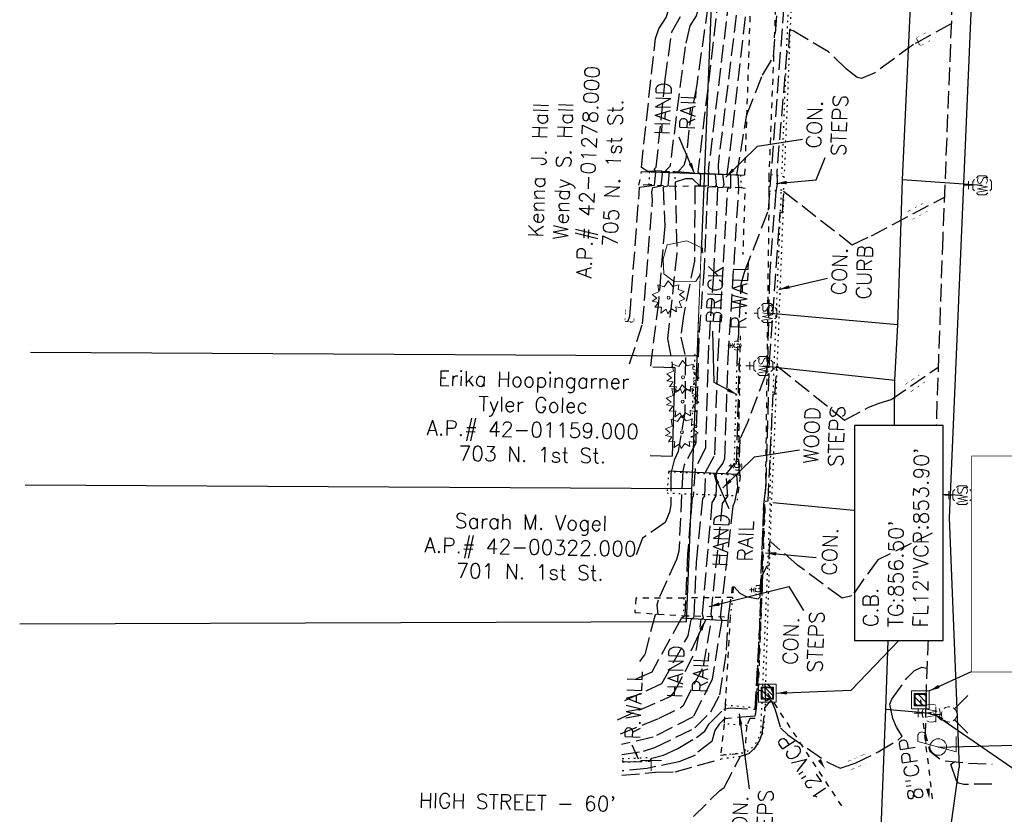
# Model space of a CAD drawing. Extents: x 4660 to 2292870, y 4748 to 270056.
# Tile 5 of 9: x 2292535 to 2292719, y 269113 to 269262. Entities that reach past the tile are written whole.
import ezdxf
from ezdxf.enums import TextEntityAlignment as Align

# ---------------------------------------------------------------- set-up
doc = ezdxf.new("R2010")
doc.units = 0
doc.header["$LTSCALE"] = 20
doc.header["$MEASUREMENT"] = 0
doc.set_wipeout_variables(frame=1)
for name, pattern in [('elecex', [0]), ('gasex', [0]), ('OhDOT_USTN1', [0.055, 0.014, -0.041]), ('OhDOT_USTN2', [0.11, 0.069, -0.041]), ('OhDOT_USTN3', [0.22, 0.165, -0.055]), ('OhDOT_USTN5', [0.11, 0.055, -0.055]), ('REDO_Drainage01', [1.6, 0.85, -0.75]), ('rowex', [0]), ('waterex', [0])]:
    doc.linetypes.add(name, pattern=pattern)
for name, color, linetype in [('BD_X_Porch_or_Deck', 7, 'Continuous'), ('DR_X_Cells', 151, 'OhDOT_USTN2'), ('DR_X_Storm_Sewer', 151, 'OhDOT_USTN5'), ('DR_X_Text', 7, 'Continuous'), ('DV_X_Property_Line', 7, 'Continuous'), ('PV_X_Curb', 120, 'OhDOT_USTN1'), ('PV_X_Driveway', 7, 'OhDOT_USTN5'), ('PV_X_EOP', 7, 'OhDOT_USTN3'), ('PV_X_Steps', 120, 'OhDOT_USTN1'), ('PV_X_Text', 7, 'Continuous'), ('PV_X_Walk', 120, 'OhDOT_USTN5'), ('RC_X_Misc', 11, 'Continuous'), ('RD_X_Cells', 7, 'Continuous'), ('RD_X_Misc_Items', 1, 'OhDOT_USTN3'), ('RD_X_Text', 7, 'Continuous'), ('RD_X_Wall', 120, 'OhDOT_USTN1'), ('RW_X_Fee_RW', 6, 'rowex'), ('SN_X_Public', 3, 'Continuous'), ('SV_X_Text', 7, 'Continuous'), ('UT_X_Electric', 1, 'elecex'), ('UT_X_Electric_Cells', 1, 'Continuous'), ('UT_X_Gas', 2, 'gasex'), ('UT_X_Gas_Cells', 2, 'Continuous'), ('UT_X_Misc_Cells', 7, 'Continuous'), ('UT_X_Water', 133, 'waterex'), ('UT_X_Water_Cells', 133, 'Continuous'), ('VG_X_Cells', 3, 'Continuous'), ('VG_X_Flower_Bed', 3, 'OhDOT_USTN1')]:
    doc.layers.add(name, color=color, linetype=linetype)
for name, color, linetype, transparency in [('DT_X_Contour_Major', 132, 'OhDOT_USTN3', 0.5), ('DT_X_Contour_Minor', 136, 'OhDOT_USTN3', 0.5), ('DT_X_User_Label_current', 6, 'Continuous', 0.5)]:
    doc.layers.add(name, color=color, linetype=linetype, transparency=transparency)
doc.styles.add('SHR', font='SIMPLEX', dxfattribs={"height": 0.75})
doc.styles.get("Standard").update_dxf_attribs({"font": 'arial.ttf'})
doc.dimstyles.get("Standard").update_dxf_attribs({"dimtxt": 0.18, "dimasz": 0.18, "dimexe": 0.18, "dimexo": 0.0625, "dimgap": 0.09, "dimtad": 0, "dimtih": 1, "dimtoh": 1, "dimdec": 4, "dimzin": 0, "dimdsep": 46, "dimtxsty": 'Standard', "dimcen": 0.09, "dimadec": 0, "dimazin": 0, "dimtfac": 1, "dimtdec": 4, "dimtofl": 0, "dimtmove": 0, "dimatfit": 3, "dimfxl": 1, "dimtolj": 1, "dimtzin": 0, "dimarcsym": 0})

# ---------------------------------------------------------------- blocks, each defined once
blk = doc.blocks.new('CB22B-X')
at = {"layer": 'Defpoints', "color": 20, "linetype": 'REDO_Drainage01', "lineweight": 0}
blk.add_lwpolyline([(-1, 1), (1, 1), (1, -1), (-1, -1), (-1, 1)], close=True, dxfattribs=at)
at = {"layer": 'DR_X_Cells', "color": 151, "linetype": 'Continuous', "lineweight": 0}
for p, q in [((-1.15, -0.61), (0.61, 1.15)), ((-1.15, 0.52), (-0.52, 1.15)), ((-0.55, -1.15), (1.15, 0.55)), ((0.58, -1.15), (1.15, -0.58))]:
    blk.add_line(p, q, dxfattribs=at)
at = {"layer": 'DR_X_Cells', "color": 151, "linetype": 'REDO_Drainage01', "lineweight": 0}
blk.add_lwpolyline([(-1.67, 1.67), (1.67, 1.67), (1.67, -1.67), (-1.67, -1.67), (-1.67, 1.67)], close=True, dxfattribs=at)
at = {"layer": 'DR_X_Cells', "color": 151, "linetype": 'Continuous', "lineweight": 0, "flags": 128}
blk.add_lwpolyline([(-1.15, 1.15), (1.15, 1.15), (1.15, -1.15), (-1.15, -1.15), (-1.15, 1.15)], close=True, dxfattribs=at)
blk = doc.blocks.new('CBS_CATCH BASIN RECTANGLE')
blk.add_blockref('CB22B-X', (0, 0))
blk = doc.blocks.new('FH')
at = {"layer": 'UT_X_Water_Cells', "color": 133, "linetype": 'Continuous', "lineweight": 0}
for p, q in [((0.0599, 0.1032), (-0.0601, 0.1032)), ((-0.0001, 0.0602), (-0.0001, 0.1462)), ((-0.0423, -0.0424), (-0.1463, -0.1463)), ((0.0423, -0.0424), (0.1462, -0.1463))]:
    blk.add_line(p, q, dxfattribs=at)
for start, end in [(140.02099, 184.06293), (68.13946, 112.03798), (356.01648, 39.98885), (211.87877, 255.84793), (283.82389, 329.90967)]:
    blk.add_arc((0, 0), 0.06, start, end, dxfattribs=at)
blk = doc.blocks.new('FH_FIRE HYDRANT')
at = {"xscale": 12, "yscale": 12, "zscale": 12}
blk.add_blockref('FH', (0, 0), dxfattribs=at)
blk = doc.blocks.new('GV')
at = {"layer": 'UT_X_Gas_Cells', "color": 2, "linetype": 'Continuous', "lineweight": 0}
for p, q in [((0.032, 0.102), (-0.032, 0.102)), ((0, 0.07), (0, 0.134))]:
    blk.add_line(p, q, dxfattribs=at)
at = {"layer": 'UT_X_Gas_Cells', "color": 2, "linetype": 'Continuous', "lineweight": 0, "flags": 128}
blk.add_lwpolyline([(0.027, 0.027), (0.026, 0.031), (0.024, 0.034), (0.02, 0.038), (0.015, 0.042), (0.012, 0.044), (0.009, 0.044), (0.005, 0.045), (-0.004, 0.045), (-0.007, 0.044), (-0.01, 0.044), (-0.012, 0.042), (-0.018, 0.038), (-0.022, 0.033), (-0.024, 0.027), (-0.025, 0.019), (-0.027, 0.008), (-0.027, -0.007), (-0.026, -0.019), (-0.023, -0.028), (-0.019, -0.036), (-0.015, -0.039), (-0.011, -0.042), (-0.003, -0.045), (0.005, -0.045), (0.012, -0.044), (0.015, -0.042), (0.018, -0.041), (0.021, -0.038), (0.024, -0.034), (0.027, -0.027), (0.027, -0.01), (0.012, -0.01)], dxfattribs=at)
at = {"layer": 'UT_X_Gas_Cells', "color": 2, "linetype": 'Continuous', "lineweight": 0, "extrusion": (0, 0, -1)}
blk.add_arc((0, 0), 0.07, 330.0184, 29.9816, dxfattribs=at)
at = {"layer": 'UT_X_Gas_Cells', "color": 2, "linetype": 'Continuous', "lineweight": 0}
for start, end in [(60.0184, 120.0157), (330.0184, 29.9816), (239.9843, 299.9816)]:
    blk.add_arc((0, 0), 0.07, start, end, dxfattribs=at)
blk = doc.blocks.new('GVALVE_GAS VALVE')
at = {"xscale": 12, "yscale": 12, "zscale": 12}
blk.add_blockref('GV', (0, 0), dxfattribs=at)
blk = doc.blocks.new('ROCK')
at = {"layer": 'RD_X_Cells', "color": 120, "linetype": 'Continuous', "lineweight": 0, "flags": 128}
blk.add_lwpolyline([(-0.1527, -0.0966), (-0.1565, 0.0684), (-0.094, 0.1522), (0.0235, 0.1584), (0.1335, 0.1259), (0.1635, -0.0266), (0.1072, -0.1503), (-0.0565, -0.1566), (-0.1527, -0.0966)], dxfattribs=at)
blk = doc.blocks.new('SGN1P')
at = {"layer": 'SN_X_Public', "color": 3, "linetype": 'Continuous', "lineweight": 0}
for p, q in [((0, 0.08), (0, -0.08)), ((0, 0), (-0.08, 0))]:
    blk.add_line(p, q, dxfattribs=at)
blk = doc.blocks.new('SIGNPB_PUBLIC SIGN')
at = {"xscale": 12, "yscale": 12, "zscale": 12}
blk.add_blockref('SGN1P', (0, 0), dxfattribs=at)
blk = doc.blocks.new('WSS')
at = {"layer": 'UT_X_Water_Cells', "color": 133, "linetype": 'Continuous', "lineweight": 0}
for p, q in [((0.0318, 0.1058), (-0.0319, 0.1058)), ((0, 0.0741), (0, 0.1376)), ((0.0202, 0.0083), (0.0553, -0.0101))]:
    blk.add_line(p, q, dxfattribs=at)
at = {"layer": 'UT_X_Water_Cells', "color": 133, "linetype": 'Continuous', "lineweight": 0, "flags": 128}
for points in [[(-0.0588, 0.0448), (-0.0741, 0.0297), (-0.0741, -0.0296), (-0.059, -0.0447)], [(-0.0554, 0.0355), (-0.0413, -0.0408), (-0.0272, 0.0355), (-0.013, -0.0408), (0.0013, 0.0355)], [(0.0448, 0.0588), (0.0296, 0.0741), (-0.0297, 0.0741), (-0.0448, 0.059)], [(0.0588, -0.0447), (0.074, -0.0296), (0.074, 0.0297), (0.0588, 0.0448)], [(-0.045, -0.0587), (-0.0297, -0.074), (0.0296, -0.074), (0.0448, -0.0588)]]:
    blk.add_lwpolyline(points, dxfattribs=at)
at = {"layer": 'UT_X_Water_Cells', "color": 133, "linetype": 'Continuous', "lineweight": 0, "extrusion": (0, 0, -1)}
for centre, radius, start, end in [((-0.0277, 0.0195), 0.0135, 303.63245, 53.74127), ((-0.0388, -0.0047), 0.04, 61.34633, 118.65367), ((-0.0372, -0.0091), 0.0316, 235.60372, 316.33053), ((-0.0438, -0.0225), 0.017, 132.06416, 228.51167)]:
    blk.add_arc(centre, radius, start, end, dxfattribs=at)
blk = doc.blocks.new('WGV')
at = {"layer": 'UT_X_Water_Cells', "color": 133, "linetype": 'Continuous', "lineweight": 0}
for p, q in [((0.0318, 0.1018), (-0.0318, 0.1018)), ((0, 0.07), (0, 0.1336))]:
    blk.add_line(p, q, dxfattribs=at)
at = {"layer": 'UT_X_Water_Cells', "color": 133, "linetype": 'Continuous', "lineweight": 0, "flags": 128}
blk.add_lwpolyline([(-0.0318, 0.041), (-0.0159, -0.0452), (0, 0.041), (0.016, -0.0452), (0.0318, 0.041)], dxfattribs=at)
at = {"layer": 'UT_X_Water_Cells', "color": 133, "linetype": 'Continuous', "lineweight": 0, "extrusion": (0, 0, -1)}
blk.add_arc((0, 0.0001), 0.07, 330.01836, 29.98164, dxfattribs=at)
at = {"layer": 'UT_X_Water_Cells', "color": 133, "linetype": 'Continuous', "lineweight": 0}
for start, end in [(60.01836, 120.01574), (330.01836, 29.98164), (239.98426, 299.98164)]:
    blk.add_arc((0, 0.0001), 0.07, start, end, dxfattribs=at)
blk = doc.blocks.new('PLP')
at = {"layer": 'UT_X_Misc_Cells', "color": 1, "linetype": 'Continuous', "lineweight": 0}
for p, q in [((0.0428, 0.16), (0.0853, 0.16)), ((0.0257, 0.0963), (0.0853, 0.0963))]:
    blk.add_line(p, q, dxfattribs=at)
at = {"layer": 'UT_X_Misc_Cells', "color": 1, "linetype": 'Continuous', "lineweight": 0, "flags": 128}
blk.add_lwpolyline([(0.0428, 0.16), (-0.0375, -0.14), (0.0825, -0.14)], dxfattribs=at)
at = {"layer": 'UT_X_Misc_Cells', "color": 1, "linetype": 'Continuous', "lineweight": 0}
blk.add_circle((0, 0), 0.065, dxfattribs=at)
at = {"layer": 'UT_X_Misc_Cells', "color": 1, "linetype": 'Continuous', "lineweight": 0, "extrusion": (0, 0, -1)}
blk.add_arc((-0.086, 0.1281), 0.0319, 88.8767, 271.1233, dxfattribs=at)
blk = doc.blocks.new('SHRUB')
at = {"layer": 'VG_X_Cells', "color": 3, "linetype": 'Continuous', "lineweight": 0, "flags": 128}
blk.add_lwpolyline([(-0.0042, 0.0905), (0.026, 0.1273), (0.0467, 0.0746), (0.1013, 0.0836), (0.0844, 0.033), (0.1317, 0.0032), (0.0888, -0.0335), (0.1013, -0.0792), (0.0637, -0.0757), (0.0474, -0.1214), (0.026, -0.0868), (-0.0079, -0.1277), (-0.0293, -0.0833), (-0.0803, -0.1048), (-0.0707, -0.0578), (-0.1113, -0.0619), (-0.0877, -0.0224), (-0.1261, 0.006), (-0.0892, 0.0192), (-0.1195, 0.0593), (-0.0729, 0.0538), (-0.0744, 0.1057), (-0.0367, 0.0773), (-0.0264, 0.1266), (-0.0042, 0.0905)], dxfattribs=at)
at = {"layer": 'VG_X_Cells', "color": 3, "linetype": 'Continuous', "lineweight": 0}
blk.add_circle((0, 0), 0.0115, dxfattribs=at)
blk = doc.blocks.new('BUSH')
at = {"xscale": 12, "yscale": 12, "zscale": 12}
blk.add_blockref('SHRUB', (0, 0), dxfattribs=at)

msp = doc.modelspace()

# ---------------------------------------------------------------- linework, layer by layer
at = {"layer": 'BD_X_Porch_or_Deck'}
for p, q in [((2292653.35, 269197.11), (2292657.47, 269196.99)), ((2292652.88, 269180.48), (2292657.01, 269180.37))]:
    msp.add_line(p, q, dxfattribs=at)
at = {"layer": 'BD_X_Porch_or_Deck', "flags": 128}
msp.add_lwpolyline([(2292657.47, 269196.99), (2292657.01, 269180.37)], dxfattribs=at)
at = {"layer": 'DR_X_Storm_Sewer'}
msp.add_line((2292703.52, 269134.71), (2292705.86, 269115.1), dxfattribs=at)
at = {"layer": 'DR_X_Text'}
msp.add_lwpolyline([(2292713.11, 269140.01), (2292729.77, 269140.01), (2292729.77, 269180.33), (2292713.11, 269180.33)], close=True, dxfattribs=at)
for points in [[(2292685.66, 269121.75, 0, 0.667, 0), (2292684.59, 269123.44, 0, 0, -0.041595), (2292683.65, 269125.21, 0, 0, 0.125362), (2292682.43, 269126.81, 0, 0, -0.167832), (2292681.36, 269128.49, 0, 0, 0.167832), (2292680.28, 269130.18, 0, 0, 0.167832)], [(2292705.22, 269116.09, 0, 0.667, 0), (2292704.91, 269118.06, 0, 0, -0.041595), (2292704.76, 269120.07, 0, 0, 0.125362), (2292704.29, 269122.02, 0, 0, -0.167832), (2292703.98, 269123.99, 0, 0, 0.167832), (2292703.67, 269125.97, 0, 0, -0.167832), (2292703.36, 269127.94, 0, 0, -0.167832)]]:
    msp.add_lwpolyline(points, format="xyseb", dxfattribs=at)
at = {"layer": 'DT_X_Contour_Minor', "elevation": 857}
msp.add_lwpolyline([(2292675.36, 269137.22), (2292675.98, 269135.69), (2292675.76, 269134.94), (2292674.5, 269134.46), (2292674.43, 269137.73), (2292674.86, 269137.66), (2292675.36, 269137.22)], close=True, dxfattribs=at)
msp.add_lwpolyline([(2292716.93, 269118.92), (2292711.64, 269118.83), (2292710.69, 269119.1), (2292710.21, 269119.68), (2292709.22, 269122.64), (2292709.9, 269123.09)], dxfattribs=at)
at = {"layer": 'DV_X_Property_Line'}
for p, q in [((2292661.67, 269199.13), (2292536.68, 269199.84)), ((2292660.67, 269174.24), (2292535.67, 269174.94))]:
    msp.add_line(p, q, dxfattribs=at)
at = {"layer": 'PV_X_Curb', "flags": 128}
for points in [[(2292681.58, 269334.55), (2292679.22, 269277.71), (2292677.5, 269233.35)], [(2292682.06, 269334.11), (2292679.8, 269277.42), (2292677.98, 269233.28)], [(2292670.79, 269124.2), (2292666.11, 269123.6)]]:
    msp.add_lwpolyline(points, dxfattribs=at)
for points in [[(2292677.38, 269229.88), (2292675.39, 269180.73), (2292675.27, 269169.78), (2292673.87, 269136.33), (2292673.58, 269129.94, -0.300282), (2292670.56, 269124.76), (2292666.06, 269124.32)], [(2292677.88, 269229.61), (2292676, 269181), (2292675.49, 269169.83), (2292674.49, 269138.27), (2292674.47, 269136.19), (2292674.48, 269134.36), (2292674.09, 269129.73, -0.242732), (2292670.79, 269124.2)]]:
    msp.add_lwpolyline(points, format="xyb", dxfattribs=at)
at = {"layer": 'PV_X_Driveway'}
msp.add_lwpolyline([(2292674.38, 269170.73), (2292673.1, 269136.57), (2292673.87, 269136.33)], dxfattribs=at)
at = {"layer": 'PV_X_EOP'}
for points in [[(2292716.5, 269445.43), (2292714.18, 269385.4), (2292713.88, 269376.85), (2292711.93, 269324.94), (2292709.85, 269275.21), (2292707.71, 269221.47), (2292705.85, 269168.33), (2292704.51, 269134.7)], [(2292647.54, 269120.56), (2292653.86, 269121.12), (2292657.52, 269121.2), (2292666.11, 269123.6)]]:
    msp.add_lwpolyline(points, dxfattribs=at)
at = {"layer": 'PV_X_EOP', "flags": 128}
msp.add_lwpolyline([(2292704.51, 269134.7), (2292704.44, 269128.38), (2292705.27, 269125.09), (2292707.67, 269123.31), (2292712.12, 269122.88), (2292716.95, 269122.64)], dxfattribs=at)
at = {"layer": 'PV_X_Steps'}
for p, q in [((2292672.67, 269133.13), (2292666.89, 269133.72)), ((2292670.97, 269129.87), (2292666.75, 269130.2))]:
    msp.add_line(p, q, dxfattribs=at)
for points in [[(2292652.71, 269233.71), (2292652.63, 269231.27)], [(2292657.47, 269233.77), (2292657.53, 269230.92)], [(2292662.24, 269233.41), (2292662.25, 269231.01)], [(2292669.81, 269233.08), (2292669.91, 269230.67)], [(2292677.95, 269232.75), (2292675.12, 269233.19), (2292675.13, 269230.05), (2292677.94, 269230.36), (2292677.95, 269232.75)], [(2292669.72, 269176.74), (2292656.31, 269177.43), (2292656.02, 269173.48)], [(2292656.02, 269173.48), (2292669.26, 269172.97)], [(2292659.19, 269153.79), (2292659.08, 269150.48)], [(2292668.32, 269153.91), (2292667.86, 269150.26)]]:
    msp.add_lwpolyline(points, dxfattribs=at)
at = {"layer": 'PV_X_Text'}
for p, q in [((2292672.96, 269238.51), (2292681.41, 269239.82)), ((2292683.97, 269232.16), (2292685.64, 269236.35)), ((2292672.43, 269180.24), (2292680.88, 269181.56)), ((2292678.87, 269155.96), (2292681.61, 269151.48))]:
    msp.add_line(p, q, dxfattribs=at)
at = {"layer": 'PV_X_Walk'}
for points in [[(2292681.23, 269379.34), (2292679.28, 269339.11), (2292678.96, 269335.03), (2292677.95, 269303.27), (2292676.86, 269277.48), (2292675.12, 269233.19), (2292675.13, 269230.05), (2292674.46, 269174.25), (2292674.1, 269171.29), (2292673.47, 269152.19), (2292672.67, 269133.13), (2292672.52, 269131.18), (2292671.52, 269131.19), (2292670.97, 269129.87), (2292670.56, 269124.76)], [(2292669.72, 269176.74), (2292669.5, 269178.73), (2292669.63, 269197.71), (2292670.69, 269230.54), (2292669.91, 269230.67), (2292662.25, 269231.01), (2292657.53, 269230.92), (2292652.63, 269231.27), (2292650.76, 269231.18), (2292651.21, 269233.72), (2292652.71, 269233.71), (2292657.47, 269233.77), (2292662.24, 269233.41), (2292669.81, 269233.08), (2292670.57, 269233.15), (2292670.62, 269233.16), (2292672.09, 269276.73)], [(2292669.72, 269176.74), (2292669.04, 269171.23), (2292668.32, 269153.91), (2292659.19, 269153.79), (2292650.18, 269153.76), (2292649.97, 269151.07), (2292659.08, 269150.48), (2292667.86, 269150.26), (2292666.89, 269133.72), (2292666.75, 269130.2), (2292666.06, 269124.32)], [(2292666.06, 269124.32), (2292670.56, 269124.76)]]:
    msp.add_lwpolyline(points, dxfattribs=at)
at = {"layer": 'RC_X_Misc'}
for p, q in [((2292651.21, 269233.72), (2292669.14, 269233.14)), ((2292669.36, 269176.97), (2292656.34, 269177.56)), ((2292667.25, 269149.54), (2292658.65, 269150.01))]:
    msp.add_line(p, q, dxfattribs=at)
at = {"layer": 'RD_X_Wall', "flags": 128}
for points in [[(2292669.08, 269197.53), (2292668.59, 269179.01)], [(2292669.73, 269197.51), (2292669.24, 269178.99)], [(2292647.62, 269123.68), (2292652.97, 269123.92)], [(2292647.65, 269123.04), (2292653, 269123.27)]]:
    msp.add_lwpolyline(points, dxfattribs=at)
at = {"layer": 'RW_X_Fee_RW'}
for q in [(2292677.29, 269584.07), (2292534.66, 269148.9)]:
    msp.add_line((2292659.66, 269149.34), q, dxfattribs=at)
at = {"layer": 'UT_X_Electric'}
msp.add_line((2292706.88, 269125.86), (2292846.33, 269129.04), dxfattribs=at)
at = {"layer": 'UT_X_Gas'}
for p, q in [((2292730.62, 269675.01), (2292708.93, 269168.85)), ((2292706.35, 269090.28), (2292710.76, 269121.99))]:
    msp.add_line(p, q, dxfattribs=at)
at = {"layer": 'UT_X_Gas', "flags": 128}
msp.add_lwpolyline([(2292708.93, 269168.85), (2292710.76, 269121.99)], dxfattribs=at)
at = {"layer": 'UT_X_Water'}
for p, q in [((2292700.19, 269232.28), (2292715.1, 269231.18)), ((2292699.27, 269205.03), (2292674.8, 269207.2)), ((2292674.07, 269197.31), (2292698.72, 269194.61)), ((2292698.55, 269173.67), (2292711.36, 269173.07)), ((2292698.3, 269169.49), (2292675.84, 269171.61)), ((2292697.06, 269132.97), (2292705.56, 269132.22))]:
    msp.add_line(p, q, dxfattribs=at)
at = {"layer": 'UT_X_Water', "flags": 128}
msp.add_lwpolyline([(2292683.71, 268773.53), (2292683.66, 268782.91), (2292684.08, 268787.13), (2292684.11, 268794.11), (2292685.36, 268841.85), (2292685.95, 268846.35), (2292686.77, 268865.44), (2292686.83, 268866.32), (2292687.86, 268892.27), (2292689.73, 268937.82), (2292689.86, 268941.32), (2292690.01, 268946.54), (2292690.63, 268968.05), (2292691.28, 268983.9), (2292692.86, 269021.18), (2292693.3, 269035.61), (2292694.49, 269060.6), (2292695.08, 269083.38), (2292697.06, 269132.97), (2292698.3, 269169.49), (2292698.55, 269173.67), (2292698.72, 269194.61), (2292699.27, 269205.03), (2292700.19, 269232.28), (2292702.88, 269290.43), (2292704.73, 269331.16), (2292705.48, 269354.85), (2292707.21, 269398.54), (2292707.65, 269410.56), (2292708.73, 269468.23), (2292708.76, 269468.9), (2292709.97, 269496.73), (2292712.75, 269531.9), (2292714.51, 269575.71), (2292714.59, 269576.91), (2292714.37, 269588.21), (2292715.89, 269614.66), (2292715.94, 269623.28), (2292716.28, 269627.6), (2292716.51, 269631.68), (2292718.45, 269673.77)], dxfattribs=at)
at = {"layer": 'VG_X_Flower_Bed', "flags": 128}
msp.add_lwpolyline([(2292661.21, 269199.52), (2292660.5, 269183.3)], dxfattribs=at)

# ---------------------------------------------------------------- block references
at = {"layer": 'DR_X_Cells', "rotation": 90}
for p in [(2292674.84, 269135.95, 856.5), (2292703.52, 269134.71, 856.75)]:
    msp.add_blockref('CBS_CATCH BASIN RECTANGLE', p, dxfattribs=at)
at = {"layer": 'RD_X_Misc_Items', "xscale": 24, "yscale": 24, "zscale": 24, "rotation": 90}
msp.add_blockref('ROCK', (2292659.08, 269216.81, 867.48), dxfattribs=at)
at = {"layer": 'SN_X_Public', "xscale": 2, "yscale": 2, "zscale": 2, "rotation": 90}
msp.add_blockref('SIGNPB_PUBLIC SIGN', (2292653.04, 269123.32, 858.37), dxfattribs=at)
at = {"layer": 'UT_X_Electric_Cells', "xscale": 24, "yscale": 24, "zscale": 24, "rotation": 90}
msp.add_blockref('PLP', (2292706.88, 269125.86), dxfattribs=at)
at = {"layer": 'UT_X_Gas_Cells', "rotation": 90}
for p in [(2292669.05, 269201.1), (2292669.21, 269178.57), (2292673.08, 269155.3, 860.16)]:
    msp.add_blockref('GVALVE_GAS VALVE', p, dxfattribs=at)
at = {"layer": 'UT_X_Water_Cells', "rotation": 90}
for name, p, xscale, yscale, zscale in [('WSS', (2292715.1, 269231.18, 860.77), 24, 24, 24), ('WSS', (2292674.8, 269207.2, 861.52), 24, 24, 24), ('WSS', (2292674.07, 269197.31, 860.75), 24, 24, 24), ('WSS', (2292711.36, 269173.07, 858.45), 24, 24, 24), ('FH_FIRE HYDRANT', (2292708.92, 269131.98, 855.02), 2, 2, 2), ('WGV', (2292705.56, 269132.22, 857.3), 24, 24, 24)]:
    msp.add_blockref(name, p, dxfattribs=dict(at, xscale=xscale, yscale=yscale, zscale=zscale))
at = {"layer": 'VG_X_Cells', "xscale": 2, "yscale": 2, "zscale": 2, "rotation": 90}
for p in [(2292656.3, 269210.09), (2292659.01, 269195.17), (2292658.94, 269190.62), (2292658.8, 269184.86)]:
    msp.add_blockref('BUSH', p, dxfattribs=at)

# ---------------------------------------------------------------- texts
at = {"layer": 'DR_X_Text', "style": 'SHR'}
for s, rotation, p in [('12"VCP', 123.0592, (2292686.47, 269117.07, 857)), ('8"CPP', 99.0638, (2292704.1, 269116.1))]:
    msp.add_text(s, height=2.8, rotation=rotation, dxfattribs=at).set_placement(p)
at = {"layer": 'DR_X_Text', "insert": (2292714.75, 269142.52), "char_height": 2.8, "attachment_point": 1, "rotation": 89.6957, "style": 'SHR'}
msp.add_mtext_dynamic_manual_height_columns('C.B.\\PTG:856.75\'\\PFL8"CPP:855.51\'', width=37.6914, gutter_width=14, heights=[0], dxfattribs=at)
at = {"layer": 'DT_X_User_Label_current', "style": 'SHR'}
for s, rotation, p in [('861', 28.6809, (2292704.7, 269258.91)), ('860', 27.857, (2292703.03, 269226.29)), ('871', 85.6184, (2292649.09, 269207.39)), ('859', 34.5678, (2292702.58, 269194.09)), ('858', 46.5903, (2292694.88, 269160.1)), ('857', 23.061, (2292691.79, 269123.05))]:
    msp.add_text(s, height=1.6, rotation=rotation, dxfattribs=at).set_placement(p, align=Align.MIDDLE_CENTER)
at = {"layer": 'PV_X_Text', "char_height": 2.8, "attachment_point": 2, "rotation": 87.8327, "style": 'SHR'}
for s, insert in [('CON.\\PSTEPS', (2292682.26, 269242.63)), ('CON.\\PCURB', (2292686.95, 269215.1)), ('WOOD\\PSTEPS', (2292681.73, 269184.36)), ('CON.', (2292685.15, 269162.55)), ('CON.\\PSTEPS', (2292677.84, 269145.81)), ('CON.\\PSTEPS', (2292668.29, 269112.36))]:
    msp.add_mtext_dynamic_manual_height_columns(s, width=23.3461, gutter_width=14, heights=[0], dxfattribs=dict(at, insert=insert))
at = {"layer": 'SV_X_Text', "style": 'SHR'}
msp.add_text("HIGH STREET - 60'", height=2.8, rotation=358.947, dxfattribs=at).set_placement((2292609.46, 269114.46))
at = {"layer": 'SV_X_Text', "char_height": 2.8, "attachment_point": 2, "style": 'SHR'}
for s, insert, rotation in [('Kenna J. Hall\\PWendy S. Hall\\PA.P.# 42-01278.000\\P705 N. 1st St.', (2292630.48, 269234.09), 87.6777), ('Erika Hoopingarner\\PTyler Golec\\PA.P.# 42-01159.000\\P703 N. 1st St.', (2292631.04, 269196.09), 358.947), ('Sarah M. Vogel\\PA.P.# 42-00322.000\\P701 N. 1st St.', (2292630.53, 269169.43), 358.947)]:
    msp.add_mtext_dynamic_manual_height_columns(s, width=54.9549, gutter_width=1, heights=[0], dxfattribs=dict(at, insert=insert, rotation=rotation))

# ---------------------------------------------------------------- leaders
at = {"layer": 'DR_X_Text'}
msp.add_leader([(2292676.51, 269135.95), (2292690.53, 269136.54)], dimstyle='Standard', override={"dimscale": 20, "dimtxt": 0.01, "dimasz": 0.1}, dxfattribs=at)
at = {"layer": 'PV_X_Text'}
for points in [[(2292667.02, 269232.68), (2292672.96, 269238.51)], [(2292676.45, 269231.51), (2292683.97, 269232.16)], [(2292677.01, 269211.65), (2292686.11, 269213.78)], [(2292666.49, 269174.42), (2292672.43, 269180.24)], [(2292663.9, 269152.17), (2292678.87, 269155.96)], [(2292669.55, 269132.05), (2292671.44, 269118.05)]]:
    msp.add_leader(points, dimstyle='Standard', override={"dimscale": 20, "dimtxt": 0.01, "dimasz": 0.1}, dxfattribs=at)
at = {"layer": 'RD_X_Text'}
msp.add_leader([(2292669.16, 269191.89), (2292664.86, 269194.2)], dimstyle='Standard', override={"dimscale": 20, "dimtxt": 0.01, "dimasz": 0.1}, dxfattribs=at)
at = {"layer": 'SV_X_Text'}
msp.add_leader([(2292706, 269132.14), (2292734.16, 269112.64)], dimstyle='Standard', override={"dimscale": 20, "dimtxt": 0.01, "dimasz": 0.1}, dxfattribs=at)

# ---------------------------------------------------------------- next in the draw order: texts
at = {"layer": 'RD_X_Text', "char_height": 2.8, "attachment_point": 2, "rotation": 87.8327, "style": 'SHR', "bg_fill": 2}
for s, insert in [('HAND \\PRAIL', (2292653.87, 269245.59, 870)), ('BRICK\\PR.WALL', (2292663.59, 269210.79, -861.24)), ('HAND \\PRAIL', (2292664.7, 269164.69, -0.24)), ('HAND \\PRAIL', (2292656.24, 269140.05, 861.76)), ('\\PR.WALL', (2292643.72, 269133.94, -1726.24))]:
    msp.add_mtext_dynamic_manual_height_columns(s, width=12.4069, gutter_width=14, heights=[0], dxfattribs=dict(at, insert=insert))

# ---------------------------------------------------------------- next in the draw order: wipeouts: each hides what was drawn before it
for points, layer in [([(2292713.11, 269140.01), (2292713.11, 269180.33), (2292729.77, 269180.33), (2292729.77, 269140.01)], 'DR_X_Text'), ([(2292703.58, 269257.38), (2292706.59, 269259.03), (2292705.82, 269260.43), (2292702.81, 269258.79)], 'DT_X_User_Label_current'), ([(2292701.59, 269224.62), (2292705.23, 269226.54), (2292704.48, 269227.96), (2292700.84, 269226.03)], 'DT_X_User_Label_current'), ([(2292649.75, 269205.62), (2292650.02, 269209.04), (2292648.42, 269209.16), (2292648.16, 269205.74)], 'DT_X_User_Label_current'), ([(2292701.37, 269192.29), (2292704.69, 269194.58), (2292703.79, 269195.9), (2292700.46, 269193.61)], 'DT_X_User_Label_current'), ([(2292694.05, 269158.05), (2292696.88, 269161.04), (2292695.72, 269162.14), (2292692.89, 269159.15)], 'DT_X_User_Label_current'), ([(2292690.21, 269121.51), (2292693.99, 269123.12), (2292693.37, 269124.6), (2292689.58, 269122.98)], 'DT_X_User_Label_current')]:
    msp.add_wipeout(points).dxf.layer = layer

# ---------------------------------------------------------------- next in the draw order: linework, layer by layer
at = {"layer": 'DR_X_Storm_Sewer'}
msp.add_line((2292674.84, 269135.95), (2292688.74, 269114.78), dxfattribs=at)
at = {"layer": 'DT_X_Contour_Major'}
for points, elevation in [([(2292649.01, 269197.7), (2292651.44, 269205.2), (2292653.31, 269228.47), (2292653.16, 269229.85), (2292653.36, 269230.77), (2292654.94, 269231.09), (2292655.18, 269233.3), (2292655.04, 269233.79), (2292653.86, 269233.87), (2292653.61, 269234.17), (2292654, 269234.59), (2292655.68, 269251.03), (2292656.92, 269259.93), (2292660.4, 269265.96), (2292660.94, 269278.1), (2292660.88, 269293.09), (2292661.52, 269300.03), (2292660.85, 269305.38), (2292661.44, 269307.79), (2292666.7, 269323.51), (2292668.57, 269336.02), (2292670.36, 269353.74), (2292673.67, 269374.81), (2292674.45, 269381.54)], 870), ([(2292673.73, 269302.37), (2292665.58, 269234.92), (2292665.65, 269233.28), (2292666.44, 269233.25), (2292666.64, 269231.31), (2292666.5, 269230.77), (2292665.51, 269230.7), (2292664.73, 269214.38), (2292663.8, 269201), (2292663.21, 269181.86), (2292661.28, 269178.06), (2292660.95, 269172.9), (2292660.74, 269172.66), (2292659.88, 269162.09), (2292659.38, 269150.46), (2292658.69, 269149.95), (2292653.16, 269139.92), (2292649.48, 269138.25)], 865)]:
    msp.add_lwpolyline(points, dxfattribs=dict(at, elevation=elevation))
at = {"layer": 'DT_X_Contour_Minor'}
for points, elevation in [([(2292676.76, 269383.47), (2292671.12, 269347.08), (2292670.26, 269336.44), (2292666.98, 269314.61), (2292663.83, 269304.77), (2292664.09, 269302.77), (2292663.97, 269299.23), (2292663.06, 269289.5), (2292663, 269277.94), (2292662.66, 269269.66), (2292662.13, 269265.38), (2292661.51, 269262.95), (2292660.28, 269261.05), (2292659.39, 269257.13), (2292656.57, 269234.71), (2292655.75, 269233.89), (2292656.43, 269233.73), (2292656.19, 269231.01), (2292655.3, 269230.79), (2292655.59, 269223.5), (2292654.39, 269209.19), (2292652.89, 269197.25)], 869), ([(2292648.69, 269205.58), (2292649.03, 269206.63), (2292650.88, 269230.84), (2292653.69, 269231.19), (2292653.9, 269233.6), (2292653.39, 269233.82), (2292652.44, 269233.76), (2292651.21, 269234.5), (2292653.84, 269258.7), (2292654.49, 269260.51), (2292655.83, 269262.61), (2292658.6, 269271.26), (2292658.87, 269280.47), (2292658.67, 269299.82)], 871), ([(2292647.3, 269128.3), (2292654.55, 269131.28), (2292658.5, 269133.22), (2292659.11, 269133.71), (2292662.88, 269140.99), (2292664.33, 269149.7), (2292664.55, 269149.91), (2292664.29, 269150.7), (2292666.42, 269171.5), (2292667.4, 269172.91), (2292667.13, 269177.03), (2292668.76, 269178.98), (2292669.05, 269178.97), (2292669.57, 269197.63), (2292669.14, 269197.62), (2292669.94, 269212.68), (2292670.56, 269214.9), (2292675.04, 269226.48), (2292679.5, 269284.39)], 862), ([(2292669.72, 269283.69), (2292663.73, 269233.81), (2292663.93, 269233.34), (2292665.06, 269233.3), (2292665.2, 269231.19), (2292664.99, 269230.84), (2292663.96, 269230.9), (2292663.6, 269230.71), (2292662.96, 269215.66), (2292661.97, 269202.21), (2292661.39, 269182.83), (2292659.26, 269178.75), (2292658.97, 269177.58), (2292658.24, 269162.6), (2292657.79, 269161.02), (2292654.35, 269153.4), (2292654.11, 269152.42), (2292654.31, 269150.79), (2292653.77, 269150.63), (2292651.82, 269143.11), (2292650.88, 269141.9)], 866), ([(2292646.73, 269130.96), (2292656.71, 269135.4), (2292657.37, 269136.13), (2292661.48, 269143.97), (2292662.45, 269149.8), (2292662.83, 269150.09), (2292662.67, 269150.9), (2292664.49, 269171.69), (2292665.25, 269172.92), (2292665.36, 269175.78), (2292665.2, 269176.9), (2292665.4, 269177.55), (2292666.47, 269179.02), (2292666.86, 269179.93), (2292667.47, 269198.73), (2292669.49, 269230.68), (2292669.37, 269233.11), (2292669.11, 269233.15), (2292670.96, 269244.39), (2292673.93, 269251.81), (2292675.97, 269255.25), (2292677.95, 269279.54)], 863), ([(2292664.92, 269273.46), (2292661.58, 269250.01), (2292660.09, 269241.49), (2292659.56, 269236.1), (2292659.15, 269234.89), (2292658.11, 269233.75), (2292662.29, 269233.29), (2292662.25, 269231.01), (2292660.8, 269232.39), (2292659.46, 269232.38), (2292657.56, 269231.76), (2292657.86, 269218.41), (2292656.13, 269202.41), (2292656.98, 269197.58), (2292656.89, 269197.03)], 868), ([(2292665.71, 269266.79), (2292661.79, 269233.71), (2292662.08, 269233.44), (2292663.72, 269233.35), (2292663.73, 269231.05), (2292661.22, 269230.92), (2292661.17, 269216.96), (2292659.08, 269206.71), (2292658.6, 269202.67), (2292659.48, 269198.85), (2292659.37, 269188.6), (2292658.11, 269181.25), (2292657.33, 269179.64), (2292656.74, 269177.11), (2292656.73, 269171.25), (2292656.48, 269169.87), (2292655.69, 269167.96), (2292651.41, 269164.98), (2292650.12, 269161.58)], 867), ([(2292660.98, 269112.85), (2292665.84, 269117.65), (2292666.71, 269118.25), (2292669.79, 269124.12), (2292671.35, 269124.63), (2292672.47, 269125.67), (2292673.3, 269126.92), (2292673.85, 269128.36), (2292674.38, 269133.19), (2292675.55, 269134.63), (2292676.3, 269132.82), (2292677.27, 269129.45), (2292678.65, 269128.16), (2292686.33, 269122.87), (2292688.46, 269121.91), (2292691.31, 269122.82), (2292695.59, 269124.95), (2292699.28, 269127.14), (2292700.09, 269127.92), (2292699.03, 269129.61), (2292698.34, 269131.22), (2292697.78, 269133.88), (2292698.16, 269134.86), (2292700.97, 269138.75), (2292702.42, 269140.23), (2292703.8, 269140.84), (2292704.74, 269140.67)], 857)]:
    msp.add_lwpolyline(points, dxfattribs=dict(at, elevation=elevation))
at = {"layer": 'RD_X_Text'}
msp.add_line((2292664.86, 269194.2), (2292664.6, 269203.8), dxfattribs=at)

# ---------------------------------------------------------------- next in the draw order: leaders
at = {"layer": 'DR_X_Text'}
msp.add_leader([(2292705.19, 269136.38), (2292713.11, 269140.01)], dimstyle='Standard', override={"dimscale": 20, "dimtxt": 0.01, "dimasz": 0.1}, dxfattribs=at)
at = {"layer": 'RD_X_Text'}
for points, override in [([(2292661.19, 269233.4), (2292658.27, 269240.18)], {"dimscale": 20, "dimtxt": 0.01, "dimasz": 0.1}), ([(2292664.71, 269177.18), (2292667.63, 269170.55)], {"dimscale": 20, "dimtxt": 0.01, "dimasz": 0.1}), ([(2292674.49, 269162.25), (2292683.98, 269161.39)], {"dimscale": 20, "dimtxt": 0.01, "dimasz": 0.1}), ([(2292663.21, 269149.62), (2292660.48, 269143.83)], {"dimscale": 20, "dimtxt": 0.01, "dimasz": 0.1}), ([(2292650.68, 269123.6), (2292649.5, 269126.22)], {"dimscale": 20, "dimtxt": 0.01, "dimasz": 0.070388})]:
    msp.add_leader(points, dimstyle='Standard', override=override, dxfattribs=at)

# ---------------------------------------------------------------- next in the draw order: wipeouts: each hides what was drawn before it
msp.add_wipeout([(2292691.15, 269145.82), (2292691.15, 269186.15), (2292707.8, 269186.15), (2292707.8, 269145.82)]).dxf.layer = 'DR_X_Text'

# ---------------------------------------------------------------- next in the draw order: linework, layer by layer
at = {"layer": 'DR_X_Text'}
msp.add_line((2292690.53, 269136.54), (2292699.47, 269145.82), dxfattribs=at)
msp.add_lwpolyline([(2292691.15, 269145.82), (2292707.8, 269145.82), (2292707.8, 269186.15), (2292691.15, 269186.15)], close=True, dxfattribs=at)
at = {"layer": 'DT_X_Contour_Major', "elevation": 860}
msp.add_lwpolyline([(2292647.57, 269124.46), (2292651.6, 269125.09), (2292653.75, 269125.75), (2292661.23, 269129.46), (2292664.25, 269132.48), (2292665.91, 269135.66), (2292667.19, 269144.01), (2292667.55, 269150.32), (2292668.31, 269155.89), (2292668.61, 269155.89), (2292669.64, 269154.72), (2292670.86, 269154.06), (2292673.08, 269153.63), (2292673.47, 269153.99), (2292674.27, 269172.32), (2292674.61, 269174.98), (2292675.22, 269198.13), (2292677.22, 269226.14), (2292677.68, 269226.01), (2292677.87, 269230.06), (2292690.74, 269220.01), (2292694.35, 269221.7), (2292708.01, 269228.92)], dxfattribs=at)
at = {"layer": 'DT_X_Contour_Minor'}
for points, elevation in [([(2292648.09, 269134.59), (2292655.07, 269137.77), (2292659.97, 269146.7), (2292660.53, 269149.71), (2292661.11, 269150.25), (2292661.54, 269160.48), (2292662.73, 269172.45), (2292663.09, 269172.88), (2292663.3, 269177.48), (2292664.97, 269180.65), (2292665.58, 269199.16), (2292667.43, 269230.65), (2292667.95, 269230.71), (2292667.98, 269233.16), (2292667.32, 269233.25), (2292671.95, 269273.18), (2292677.03, 269281.97), (2292681.51, 269332.28), (2292681.92, 269332.24), (2292682.05, 269333.85), (2292683.99, 269333.42), (2292696.63, 269328.23), (2292712.24, 269333.15)], 864), ([(2292709.3, 269261.43), (2292702.2, 269257.54), (2292694.95, 269252.27), (2292692.49, 269251.19), (2292691.69, 269251.38), (2292689.65, 269252.94), (2292686.28, 269256.17), (2292679.64, 269260.14), (2292678.98, 269260.29), (2292678.76, 269256.11), (2292678.46, 269256.16), (2292676.62, 269233.94), (2292676.67, 269231.38), (2292676.39, 269229.98), (2292675.22, 269214.14), (2292674.85, 269197.81), (2292674.5, 269195.6), (2292671.08, 269186.69), (2292669.65, 269183.52), (2292669.45, 269177.4), (2292669.06, 269176.81), (2292669.25, 269174.59), (2292668.68, 269171.75), (2292668.34, 269170.98), (2292665.95, 269150.23), (2292666.28, 269149.63), (2292664.46, 269138.51), (2292660.9, 269131.51), (2292653.42, 269127.69), (2292647.47, 269126.33)], 861), ([(2292647.52, 269123.34), (2292648.07, 269123.07), (2292652.8, 269123.2), (2292653.16, 269123.79), (2292655.33, 269124.36), (2292658.05, 269125.58), (2292661.53, 269127.67), (2292663.12, 269128.86), (2292663.94, 269130.23), (2292666.69, 269132.96), (2292667.84, 269133.2), (2292672.57, 269132.95), (2292673.31, 269146.02), (2292674.41, 269171.95), (2292674.97, 269171.99), (2292675.91, 269192.09), (2292676.25, 269192.03), (2292676.63, 269197.29), (2292689.29, 269187.16), (2292693.85, 269189.54), (2292695.8, 269190.35), (2292698.06, 269190.98), (2292706.85, 269197.04)], 859), ([(2292705.75, 269165.95), (2292695.51, 269160.97), (2292690.64, 269154.18), (2292688.84, 269153.74), (2292680.51, 269159.95), (2292675.54, 269164.26), (2292675.24, 269164.35), (2292675.08, 269159.91), (2292674.65, 269159.68), (2292673.93, 269158.14), (2292672.76, 269133.08), (2292672.5, 269131.63), (2292666.79, 269131.17), (2292665.77, 269130.16), (2292664.98, 269128.96), (2292664.44, 269126.88), (2292661.21, 269124.42), (2292661.21, 269124.24), (2292658.22, 269123.1), (2292652.29, 269121.85), (2292647.63, 269121.37)], 858)]:
    msp.add_lwpolyline(points, dxfattribs=dict(at, elevation=elevation))

# ---------------------------------------------------------------- next in the draw order: texts
at = {"layer": 'DR_X_Text', "insert": (2292692.79, 269148.33), "char_height": 2.8, "attachment_point": 1, "rotation": 89.6957, "style": 'SHR'}
msp.add_mtext_dynamic_manual_height_columns('C.B.\\PTG:856.50\'\\PFL12"VCP:853.90\'', width=41.0748, gutter_width=14, heights=[0], dxfattribs=at)

doc.saveas('drawing.dxf')
